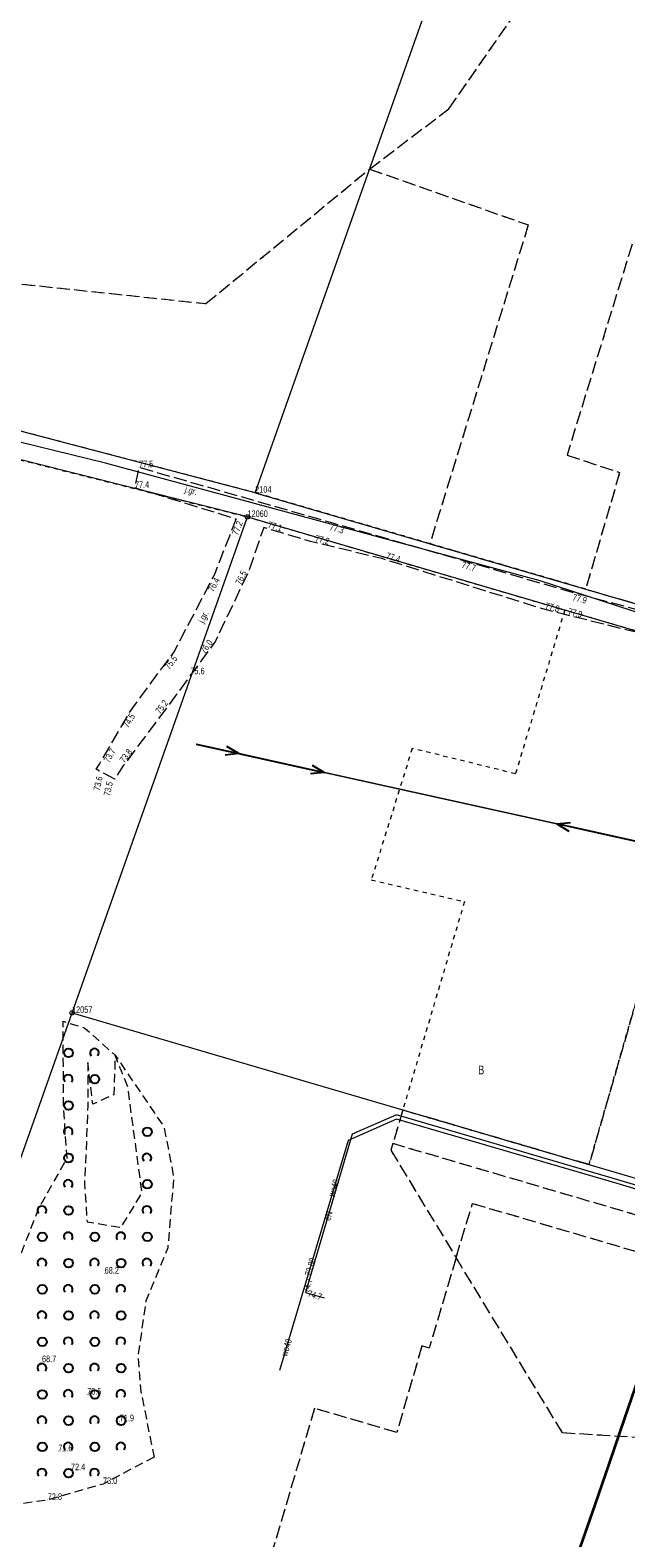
# Model space of a CAD drawing. Header units: metres. Extents: x 6524698 to 6533081, y 5883213 to 5896811.
# Tile 17 of 131: x 6528940 to 6529008, y 5886779 to 5886951. Entities that reach past the tile are written whole.
import ezdxf
from ezdxf.enums import TextEntityAlignment as Align

# ---------------------------------------------------------------- set-up
doc = ezdxf.new("R2010")
doc.units = ezdxf.units.M
for name, pattern in [('mapa zasadnicza$0$1.0_0.5', [1.5, 1, -0.5]), ('mapa zasadnicza$0$1.5_0.5', [2, 1.5, -0.5]), ('mapa zasadnicza$0$219-500', [0]), ('mapa zasadnicza$0$egkk-500', [2, 1.5, -0.5]), ('mapa zasadnicza$0$egug-500', [1, 0.5, -0.5]), ('mapa zasadnicza$0$suep_nn_500', [0])]:
    doc.linetypes.add(name, pattern=pattern)
for name, color, linetype in [('mapa zasadnicza$0$000 Inne (niezydentyfikowane)', 7, 'Continuous'), ('mapa zasadnicza$0$202-punkt graniczny', 7, 'Continuous'), ('mapa zasadnicza$0$202-punkt graniczny-Atr103', 7, 'Continuous'), ('mapa zasadnicza$0$203-punkt graniczny', 7, 'Continuous'), ('mapa zasadnicza$0$203-punkt graniczny-Atr103', 7, 'Continuous'), ('mapa zasadnicza$0$210-oznaczenie konturu użytku gruntowego', 7, 'Continuous'), ('mapa zasadnicza$0$217-kontur klasyfikacyjny', 7, 'Continuous'), ('mapa zasadnicza$0$218-kontur użytku gruntowego', 7, 'Continuous'), ('mapa zasadnicza$0$219-działka ewidencyjna', 7, 'Continuous'), ('mapa zasadnicza$0$jezdnia', 7, 'Continuous'), ('mapa zasadnicza$0$jezdnia-Atr17', 7, 'Continuous'), ('mapa zasadnicza$0$pikieta naturalna', 7, 'Continuous'), ('mapa zasadnicza$0$pikieta naturalna-Atr2', 7, 'Continuous'), ('mapa zasadnicza$0$przewód elektroenergetyczny niskiego napięcia', 7, 'Continuous'), ('mapa zasadnicza$0$przewód elektroenergetyczny podziemny', 7, 'Continuous'), ('mapa zasadnicza$0$przewód elektroenergetyczny podziemny-Atr1', 7, 'Continuous'), ('mapa zasadnicza$0$przewód wodociągowy', 7, 'Continuous'), ('mapa zasadnicza$0$przewód wodociągowy-Atr1', 7, 'Continuous'), ('mapa zasadnicza$0$rzędna', 7, 'Continuous'), ('mapa zasadnicza$0$rzędna-Atr2', 7, 'Continuous'), ('mapa zasadnicza$0$zadrzewienie  zakrzewienie', 7, 'Continuous')]:
    doc.layers.add(name, color=color, linetype=linetype)
doc.styles.add('mapa zasadnicza$0$STANDARD', font='Working1250', dxfattribs={"width": 0.75})

# ---------------------------------------------------------------- blocks, each defined once
blk = doc.blocks.new('mapa zasadnicza$0$203')
at = {"linetype": 'Continuous', "lineweight": 0}
h = blk.add_hatch(color=0, dxfattribs=at)
edge = h.paths.add_edge_path()
edge.add_arc((0, 0), 0.045, 0, 360)
blk = doc.blocks.new('mapa zasadnicza$0$202')
at = {"color": 0, "linetype": 'Continuous', "lineweight": 0}
blk.add_circle((0, 0), 0.25, dxfattribs=at)
blk = doc.blocks.new('mapa zasadnicza$0$PW01')
at = {"linetype": 'Continuous', "lineweight": 13}
h = blk.add_hatch(color=0, dxfattribs=at)
edge = h.paths.add_edge_path()
edge.add_arc((0, 0), 0.045, 0, 360)
blk = doc.blocks.new('mapa zasadnicza$0$SUEP1')
at = {"color": 0, "linetype": 'Continuous'}
for p, q in [((0, 0), (5, 0)), ((5, 0), (3.5, 0.5)), ((5, 0), (3.5, -0.5)), ((5, 0), (15, 0)), ((15, 0), (13.5, 0.5)), ((15, 0), (13.5, -0.5))]:
    blk.add_line(p, q, dxfattribs=at)
blk = doc.blocks.new('mapa zasadnicza$0$OTZK1')
at = {"color": 0, "linetype": 'Continuous'}
blk.add_circle((0, 0), 0.5, dxfattribs=at)
blk = doc.blocks.new('mapa zasadnicza$0$OTZK2')
at = {"color": 0, "linetype": 'Continuous'}
blk.add_arc((0, 0), 0.5, 318.85, 221.162, dxfattribs=at)

msp = doc.modelspace()

# ---------------------------------------------------------------- linework, layer by layer
at = {"layer": 'mapa zasadnicza$0$000 Inne (niezydentyfikowane)', "color": 7, "linetype": 'Continuous', "lineweight": 35, "flags": 128}
msp.add_lwpolyline([(6529002.406, 5886777.908), (6529004.091, 5886782.795), (6529005.777, 5886787.683), (6529007.462, 5886792.571), (6529009.147, 5886797.458)], dxfattribs=at)
at = {"layer": 'mapa zasadnicza$0$217-kontur klasyfikacyjny', "color": 92, "linetype": 'mapa zasadnicza$0$egkk-500', "lineweight": 18, "flags": 128}
for points in [[(6528987.4, 5886942.25), (6529004.73, 5886967.17)], [(6528978.33, 5886935.37), (6528987.4, 5886942.25)], [(6528959.62, 5886920), (6528978.33, 5886935.37)], [(6528978.33, 5886935.37), (6528996.46, 5886928.98)], [(6528831.2, 5886933.59), (6528959.62, 5886920)], [(6528996.46, 5886928.98), (6528985.22, 5886892.58)], [(6529008.33, 5886926.77), (6529000.89, 5886902.7)], [(6529000.89, 5886902.7), (6529006.9, 5886900.7)], [(6529006.9, 5886900.7), (6529003.03, 5886887.39)], [(6528985.22, 5886892.58), (6529003.03, 5886887.39)], [(6529003.03, 5886887.39), (6529046.76, 5886874.64)], [(6529010.63, 5886846.7), (6529003.41, 5886821.66)], [(6528982.12, 5886827.9), (6528980.98, 5886824.06)], [(6529003.41, 5886821.66), (6528982.12, 5886827.9)], [(6528980.98, 5886824.06), (6528980.76, 5886823.3)], [(6529049.52, 5886803.96), (6528980.98, 5886824.06)], [(6528980.76, 5886823.3), (6528988.21, 5886811.05)], [(6528988.21, 5886811.05), (6528990.09, 5886817.23)], [(6528990.09, 5886817.23), (6529060.73, 5886796.51)], [(6528988.21, 5886811.05), (6528985.15, 5886800.71)], [(6529000.39, 5886791.01), (6528988.21, 5886811.05)], [(6528984.31, 5886800.95), (6528981.43, 5886791.06)], [(6528985.15, 5886800.71), (6528984.31, 5886800.95)], [(6528972.04, 5886793.83), (6528956.61, 5886741.69)], [(6528981.43, 5886791.06), (6528972.04, 5886793.83)], [(6529063.7, 5886787.22), (6529000.39, 5886791.01)]]:
    msp.add_lwpolyline(points, dxfattribs=at)
at = {"layer": 'mapa zasadnicza$0$218-kontur użytku gruntowego', "color": 3, "linetype": 'mapa zasadnicza$0$egug-500', "lineweight": 18, "flags": 128}
for points in [[(6528987.4, 5886942.25), (6529004.73, 5886967.17)], [(6528978.33, 5886935.37), (6528987.4, 5886942.25)], [(6528959.62, 5886920), (6528978.33, 5886935.37)], [(6528978.33, 5886935.37), (6528996.46, 5886928.98)], [(6528831.2, 5886933.59), (6528959.62, 5886920)], [(6528965.25, 5886898.4), (6528831.2, 5886933.59)], [(6528832.63, 5886928.74), (6528964.37, 5886895.63)], [(6528996.46, 5886928.98), (6528985.22, 5886892.58)], [(6529008.33, 5886926.77), (6529000.89, 5886902.7)], [(6529000.89, 5886902.7), (6529006.9, 5886900.7)], [(6529006.9, 5886900.7), (6529003.03, 5886887.39)], [(6528985.22, 5886892.58), (6528965.25, 5886898.4)], [(6528964.37, 5886895.63), (6529000.63, 5886885)], [(6529003.03, 5886887.39), (6528985.22, 5886892.58)], [(6529003.03, 5886887.39), (6529046.76, 5886874.64)], [(6529000.63, 5886885), (6528995, 5886866.3)], [(6529020.03, 5886879.31), (6529000.63, 5886885)], [(6528983.2, 5886869.2), (6528978.52, 5886854.18)], [(6528995, 5886866.3), (6528983.2, 5886869.2)], [(6528978.52, 5886854.18), (6528989.17, 5886851.7)], [(6528989.17, 5886851.7), (6528982.12, 5886827.9)], [(6529003.41, 5886821.66), (6529010.63, 5886846.7)], [(6528982.12, 5886827.9), (6528980.98, 5886824.06)], [(6528982.12, 5886827.9), (6529003.41, 5886821.66)], [(6528980.98, 5886824.06), (6528980.76, 5886823.3)], [(6529049.52, 5886803.96), (6528980.98, 5886824.06)], [(6528980.76, 5886823.3), (6528988.21, 5886811.05)], [(6528988.21, 5886811.05), (6528990.09, 5886817.23)], [(6528990.09, 5886817.23), (6529060.73, 5886796.51)], [(6528988.21, 5886811.05), (6528985.15, 5886800.71)], [(6529000.39, 5886791.01), (6528988.21, 5886811.05)], [(6528984.31, 5886800.95), (6528981.43, 5886791.06)], [(6528985.15, 5886800.71), (6528984.31, 5886800.95)], [(6528972.04, 5886793.83), (6528956.61, 5886741.69)], [(6528981.43, 5886791.06), (6528972.04, 5886793.83)], [(6529063.7, 5886787.22), (6529000.39, 5886791.01)]]:
    msp.add_lwpolyline(points, dxfattribs=at)
at = {"layer": 'mapa zasadnicza$0$219-działka ewidencyjna', "color": 7, "linetype": 'mapa zasadnicza$0$219-500', "lineweight": 18, "flags": 128}
for points in [[(6528965.25, 5886898.4), (6529009.62, 5887023.87)], [(6528965.25, 5886898.4), (6528816.89, 5886937.35)], [(6528964.37, 5886895.63), (6528807.89, 5886934.96)], [(6528965.25, 5886898.4), (6529081.72, 5886864.45)], [(6528944.32, 5886838.99), (6528964.37, 5886895.63)], [(6528964.37, 5886895.63), (6529069.39, 5886864.83)], [(6528932.24, 5886804.87), (6528944.32, 5886838.99)], [(6528944.32, 5886838.99), (6529052.43, 5886807.28)]]:
    msp.add_lwpolyline(points, dxfattribs=at)
at = {"layer": 'mapa zasadnicza$0$jezdnia', "color": 7, "linetype": 'mapa zasadnicza$0$1.5_0.5', "lineweight": 18, "flags": 128}
msp.add_lwpolyline([(6529043.33, 5886874.99), (6529048.7, 5886873.48), (6529066.19, 5886868.38), (6529084.6, 5886862.8), (6529083.64, 5886859.99), (6529065.05, 5886865.36), (6529048.15, 5886870.12), (6529041.72, 5886872.26), (6529026.28, 5886877.5), (6529022.1, 5886878.7), (6529012.59, 5886881.52), (6529000.47, 5886884.53), (6528997.96, 5886885.18), (6528979.71, 5886890.88), (6528971.56, 5886892.84), (6528966.23, 5886894.42), (6528964.53, 5886889.46), (6528960.7, 5886881.44), (6528955.6, 5886874.46), (6528950.22, 5886867.27), (6528949.21, 5886865.69), (6528947.06, 5886866.81), (6528947.45, 5886867.41), (6528951.06, 5886873.58), (6528955.99, 5886880.23), (6528960.63, 5886889.09), (6528963.09, 5886895.39), (6528951.51, 5886898.95), (6528951.98, 5886901.3), (6528973.54, 5886895.11), (6528988.81, 5886890.73), (6529001.36, 5886887.07), (6529013.84, 5886883.75), (6529026.43, 5886880)], close=True, dxfattribs=at)
at = {"layer": 'mapa zasadnicza$0$przewód elektroenergetyczny niskiego napięcia', "color": 1, "linetype": 'mapa zasadnicza$0$suep_nn_500', "lineweight": 18, "flags": 128}
for points in [[(6529014.38, 5886857.34), (6528958.5, 5886869.68)], [(6528958.5, 5886869.68), (6529014.38, 5886857.34)]]:
    msp.add_lwpolyline(points, dxfattribs=at)
at = {"layer": 'mapa zasadnicza$0$przewód elektroenergetyczny podziemny', "color": 1, "linetype": 'Continuous', "lineweight": 18, "flags": 128}
msp.add_lwpolyline([(6529071.02, 5886862.19), (6529071.62, 5886862.14), (6529072.49, 5886859.94), (6529068.86, 5886847.44), (6529064.16, 5886831.41), (6529057.55, 5886809.82), (6529052.48, 5886807.04), (6529050.37, 5886807.09), (6529042.98, 5886809.16), (6529025.1, 5886814.46), (6529006.71, 5886819.94), (6528981.41, 5886827.34), (6528976.34, 5886825.13), (6528971.02, 5886807.06), (6528973.13, 5886806.44)], dxfattribs=at)
at = {"layer": 'mapa zasadnicza$0$przewód wodociągowy', "color": 5, "linetype": 'Continuous', "lineweight": 18, "flags": 128}
for points in [[(6529085.74, 5886862.6), (6529081.57, 5886863.7), (6529039.88, 5886874.66), (6529010.07, 5886884.35), (6528997.81, 5886888.34), (6528948.15, 5886901.76), (6528920.76, 5886908.49), (6528905.48, 5886911.1), (6528847.48, 5886926.24), (6528828.41, 5886931.56), (6528784.65, 5886942.03), (6528765.39, 5886947.1), (6528736.63, 5886955.59), (6528675.95, 5886974.46), (6528666.03, 5886977.36), (6528658.36, 5886979.28), (6528651.52, 5886980.24)], [(6529079.5, 5886853.72), (6529078.92, 5886853.45), (6529070.01, 5886849.35), (6529064.68, 5886831.19), (6529058.04, 5886809.73), (6529052.45, 5886806.74), (6529050.34, 5886806.78), (6529042.87, 5886808.72), (6529024.94, 5886814.02), (6529006.61, 5886819.5), (6528981.41, 5886826.87), (6528975.87, 5886824.43), (6528971, 5886808.11), (6528968.04, 5886798.13)]]:
    msp.add_lwpolyline(points, dxfattribs=at)
at = {"layer": 'mapa zasadnicza$0$zadrzewienie  zakrzewienie', "color": 7, "linetype": 'mapa zasadnicza$0$1.0_0.5', "lineweight": 18, "flags": 128}
for points in [[(6528953.71, 5886788.26), (6528947.86, 5886785.18), (6528941.55, 5886783.36), (6528934.01, 5886782.28), (6528929.82, 5886780.75), (6528927.68, 5886774.29), (6528924.8, 5886767.95), (6528925.08, 5886765.22), (6528924.63, 5886755.81), (6528923.13, 5886747.7), (6528921.93, 5886740.39), (6528921.14, 5886736.48), (6528922.02, 5886727.47), (6528924.71, 5886720.07), (6528928.96, 5886715.96), (6528934.42, 5886713.83), (6528938.71, 5886712.64), (6528946.6, 5886711.87), (6528947.93, 5886713.77), (6528949.4, 5886725.29), (6528951.27, 5886737.17), (6528953.31, 5886745.53), (6528955.63, 5886753.96), (6528955.77, 5886754.42), (6528958.87, 5886765.04), (6528962.39, 5886774.29), (6528965.19, 5886773.49), (6528972.25, 5886771.79), (6528982.72, 5886770.07), (6529001.77, 5886768.48), (6529017.43, 5886767.49), (6529027.94, 5886766.79), (6529040.28, 5886766.18), (6529050.63, 5886766.08), (6529055.19, 5886766.72), (6529056.34, 5886766.9), (6529040.14, 5886712.57), (6529035.54, 5886695.36), (6529032.28, 5886684.97), (6529029.14, 5886683.6), (6529025.72, 5886673.74), (6529024.04, 5886668.47), (6529019.54, 5886667.33), (6529014.91, 5886668.5), (6529012.5, 5886670.65), (6529007.16, 5886672.21), (6528990.96, 5886675.07), (6528982.4, 5886677.32), (6528975.32, 5886679.12), (6528962.54, 5886681.79), (6528939.84, 5886686.97), (6528935.1, 5886688.16), (6528920.04, 5886688.95), (6528902.17, 5886687.44), (6528902.69, 5886700.38), (6528900.6, 5886715.72), (6528897.72, 5886727.15), (6528896.84, 5886735.83), (6528897.2, 5886740.76), (6528902.96, 5886753.08), (6528905.14, 5886764.14), (6528907.1, 5886773.46), (6528907.3, 5886778.48), (6528907.28, 5886783.39), (6528906.89, 5886788.36), (6528907.82, 5886792.94), (6528909.16, 5886797.88), (6528917.1, 5886800.94), (6528919.52, 5886801.7), (6528927.04, 5886802.8), (6528932.97, 5886804.99), (6528937.35, 5886808.47), (6528940.48, 5886816.6), (6528943.75, 5886822.38), (6528943.36, 5886828.16), (6528943.3, 5886838.04), (6528945.8, 5886837.25), (6528949.25, 5886834.15), (6528954.84, 5886825.96), (6528955.94, 5886820.2), (6528955.26, 5886812.17), (6528952.76, 5886806.09), (6528951.85, 5886799.75), (6528952.19, 5886795.76), (6528953.13, 5886791.04)], [(6528946.13, 5886833.33), (6528946.11, 5886828.38), (6528945.9, 5886822.73), (6528945.74, 5886819.55), (6528946.04, 5886815.12), (6528949.93, 5886814.5), (6528952.32, 5886818.41), (6528951.76, 5886822.64), (6528950.7, 5886830.5), (6528949.25, 5886834.15), (6528949.1, 5886829.65), (6528946.69, 5886828.55)]]:
    msp.add_lwpolyline(points, close=True, dxfattribs=at)

# ---------------------------------------------------------------- block references
at = {"layer": 'mapa zasadnicza$0$202-punkt graniczny', "color": 7, "linetype": 'Continuous', "lineweight": 18}
for p in [(6528964.37, 5886895.63), (6528944.32, 5886838.99)]:
    msp.add_blockref('mapa zasadnicza$0$202', p, dxfattribs=at)
at = {"layer": 'mapa zasadnicza$0$203-punkt graniczny', "color": 7, "linetype": 'Continuous', "lineweight": 18}
msp.add_blockref('mapa zasadnicza$0$203', (6528965.25, 5886898.4), dxfattribs=at)
at = {"layer": 'mapa zasadnicza$0$pikieta naturalna', "color": 7, "linetype": 'Continuous', "lineweight": 13}
for p in [(6528951.98, 5886901.3), (6528951.51, 5886898.95), (6528963.09, 5886895.39), (6528966.23, 5886894.42), (6528973.54, 5886895.11), (6528971.56, 5886892.84), (6528979.71, 5886890.88), (6528988.81, 5886890.73), (6528960.63, 5886889.09), (6528964.53, 5886889.46), (6529001.36, 5886887.07), (6528997.96, 5886885.18), (6529000.47, 5886884.53), (6528960.7, 5886881.44), (6528955.99, 5886880.23), (6528957.85, 5886877.67), (6528951.06, 5886873.58), (6528955.6, 5886874.46), (6528947.06, 5886866.81), (6528947.45, 5886867.41), (6528950.22, 5886867.27), (6528949.21, 5886865.69), (6528948.05, 5886809.21), (6528940.89, 5886799.1), (6528946.05, 5886795.4), (6528949.77, 5886792.35), (6528942.74, 5886788.92), (6528944.2, 5886786.76), (6528947.86, 5886785.18), (6528941.55, 5886783.36)]:
    msp.add_blockref('mapa zasadnicza$0$PW01', p, dxfattribs=at)
at = {"layer": 'mapa zasadnicza$0$przewód elektroenergetyczny niskiego napięcia', "color": 1, "linetype": 'Continuous', "lineweight": 18}
for p, rotation in [((6528958.5, 5886869.68), 347.547), ((6529014.38, 5886857.34), 167.547)]:
    msp.add_blockref('mapa zasadnicza$0$SUEP1', p, dxfattribs=dict(at, rotation=rotation))
at = {"layer": 'mapa zasadnicza$0$rzędna', "color": 5, "linetype": 'Continuous', "lineweight": 18}
msp.add_blockref('mapa zasadnicza$0$PW01', (6528971, 5886808.11), dxfattribs=at)
at = {"layer": 'mapa zasadnicza$0$rzędna', "color": 1, "linetype": 'Continuous', "lineweight": 18}
for p in [(6528971.02, 5886807.06), (6528973.13, 5886806.44)]:
    msp.add_blockref('mapa zasadnicza$0$PW01', p, dxfattribs=at)
at = {"layer": 'mapa zasadnicza$0$zadrzewienie  zakrzewienie', "color": 7, "linetype": 'Continuous', "lineweight": 18}
for name, p in [('mapa zasadnicza$0$OTZK1', (6528943.926, 5886834.416)), ('mapa zasadnicza$0$OTZK2', (6528946.884, 5886834.427)), ('mapa zasadnicza$0$OTZK2', (6528943.884, 5886831.427)), ('mapa zasadnicza$0$OTZK1', (6528946.926, 5886831.416)), ('mapa zasadnicza$0$OTZK1', (6528943.926, 5886828.416)), ('mapa zasadnicza$0$OTZK2', (6528943.884, 5886825.427)), ('mapa zasadnicza$0$OTZK1', (6528952.926, 5886825.416)), ('mapa zasadnicza$0$OTZK1', (6528943.926, 5886822.416)), ('mapa zasadnicza$0$OTZK2', (6528952.884, 5886822.427)), ('mapa zasadnicza$0$OTZK2', (6528943.884, 5886819.427)), ('mapa zasadnicza$0$OTZK1', (6528952.926, 5886819.416)), ('mapa zasadnicza$0$OTZK2', (6528940.884, 5886816.427)), ('mapa zasadnicza$0$OTZK1', (6528943.926, 5886816.416)), ('mapa zasadnicza$0$OTZK2', (6528952.884, 5886816.427)), ('mapa zasadnicza$0$OTZK1', (6528940.926, 5886813.416)), ('mapa zasadnicza$0$OTZK2', (6528943.884, 5886813.427)), ('mapa zasadnicza$0$OTZK1', (6528946.926, 5886813.416)), ('mapa zasadnicza$0$OTZK2', (6528949.884, 5886813.427)), ('mapa zasadnicza$0$OTZK1', (6528952.926, 5886813.416)), ('mapa zasadnicza$0$OTZK2', (6528940.884, 5886810.427)), ('mapa zasadnicza$0$OTZK1', (6528943.926, 5886810.416)), ('mapa zasadnicza$0$OTZK2', (6528946.884, 5886810.427)), ('mapa zasadnicza$0$OTZK1', (6528949.926, 5886810.416)), ('mapa zasadnicza$0$OTZK2', (6528952.884, 5886810.427)), ('mapa zasadnicza$0$OTZK1', (6528940.926, 5886807.416)), ('mapa zasadnicza$0$OTZK2', (6528943.884, 5886807.427)), ('mapa zasadnicza$0$OTZK1', (6528946.926, 5886807.416)), ('mapa zasadnicza$0$OTZK2', (6528949.884, 5886807.427)), ('mapa zasadnicza$0$OTZK2', (6528940.884, 5886804.427)), ('mapa zasadnicza$0$OTZK1', (6528943.926, 5886804.416)), ('mapa zasadnicza$0$OTZK2', (6528946.884, 5886804.427)), ('mapa zasadnicza$0$OTZK1', (6528949.926, 5886804.416)), ('mapa zasadnicza$0$OTZK1', (6528940.926, 5886801.416)), ('mapa zasadnicza$0$OTZK2', (6528943.884, 5886801.427)), ('mapa zasadnicza$0$OTZK1', (6528946.926, 5886801.416)), ('mapa zasadnicza$0$OTZK2', (6528949.884, 5886801.427)), ('mapa zasadnicza$0$OTZK2', (6528940.884, 5886798.427)), ('mapa zasadnicza$0$OTZK1', (6528943.926, 5886798.416)), ('mapa zasadnicza$0$OTZK2', (6528946.884, 5886798.427)), ('mapa zasadnicza$0$OTZK1', (6528949.926, 5886798.416)), ('mapa zasadnicza$0$OTZK1', (6528940.926, 5886795.416)), ('mapa zasadnicza$0$OTZK2', (6528943.884, 5886795.427)), ('mapa zasadnicza$0$OTZK1', (6528946.926, 5886795.416)), ('mapa zasadnicza$0$OTZK2', (6528949.884, 5886795.427)), ('mapa zasadnicza$0$OTZK2', (6528940.884, 5886792.427)), ('mapa zasadnicza$0$OTZK1', (6528943.926, 5886792.416)), ('mapa zasadnicza$0$OTZK2', (6528946.884, 5886792.427)), ('mapa zasadnicza$0$OTZK1', (6528949.926, 5886792.416)), ('mapa zasadnicza$0$OTZK1', (6528940.926, 5886789.416)), ('mapa zasadnicza$0$OTZK2', (6528943.884, 5886789.427)), ('mapa zasadnicza$0$OTZK1', (6528946.926, 5886789.416)), ('mapa zasadnicza$0$OTZK2', (6528949.884, 5886789.427)), ('mapa zasadnicza$0$OTZK2', (6528940.884, 5886786.427)), ('mapa zasadnicza$0$OTZK1', (6528943.926, 5886786.416)), ('mapa zasadnicza$0$OTZK2', (6528946.884, 5886786.427))]:
    msp.add_blockref(name, p, dxfattribs=at)

# ---------------------------------------------------------------- texts
at = {"layer": 'mapa zasadnicza$0$202-punkt graniczny-Atr103', "color": 7, "style": 'mapa zasadnicza$0$STANDARD', "width": 0.667}
for s, p in [('12060', (6528964.37, 5886895.63)), ('12057', (6528944.32, 5886838.99))]:
    msp.add_text(s, height=0.75, dxfattribs=at).set_placement(p)
at = {"layer": 'mapa zasadnicza$0$203-punkt graniczny-Atr103', "color": 7, "style": 'mapa zasadnicza$0$STANDARD', "width": 0.667}
msp.add_text('2104', height=0.75, dxfattribs=at).set_placement((6528965.25, 5886898.4))
at = {"layer": 'mapa zasadnicza$0$210-oznaczenie konturu użytku gruntowego', "color": 3, "linetype": 'Continuous', "lineweight": 18, "style": 'mapa zasadnicza$0$STANDARD', "width": 0.79}
msp.add_text('B', height=1, dxfattribs=at).set_placement((6528990.73, 5886831.98))
at = {"layer": 'mapa zasadnicza$0$jezdnia-Atr17', "color": 7, "style": 'mapa zasadnicza$0$STANDARD', "width": 0.667}
for rotation, p in [(343.98, (6528957.16, 5886898.48)), (62.358, (6528959.33, 5886883.44))]:
    msp.add_text('j.gr.', height=0.75, rotation=rotation, dxfattribs=at).set_placement(p)
at = {"layer": 'mapa zasadnicza$0$pikieta naturalna-Atr2', "color": 7, "style": 'mapa zasadnicza$0$STANDARD', "width": 0.667}
for s, p in [('77.5', (6528951.98, 5886901.3)), ('77.4', (6528951.51, 5886898.95)), ('75.6', (6528957.84, 5886877.67)), ('68.2', (6528948.05, 5886809.21)), ('68.7', (6528940.89, 5886799.1)), ('70.5', (6528946.05, 5886795.4)), ('71.9', (6528949.77, 5886792.35)), ('71.6', (6528942.74, 5886788.92)), ('72.4', (6528944.2, 5886786.76)), ('73.0', (6528947.86, 5886785.18)), ('72.8', (6528941.55, 5886783.36))]:
    msp.add_text(s, height=0.75, dxfattribs=at).set_placement(p)
for s, rotation, p in [('77.2', 68.671, (6528963.27, 5886893.47)), ('77.1', -16.511, (6528966.64, 5886894.42)), ('77.3', -16.005, (6528973.69, 5886894.16)), ('77.2', -13.522, (6528972.04, 5886892.84)), ('77.4', -17.345, (6528980.14, 5886890.89)), ('76.5', 64.473, (6528963.63, 5886887.81)), ('77.7', -16.258, (6528988.78, 5886889.85)), ('76.4', 62.359, (6528960.48, 5886887)), ('77.8', -14.519, (6528998.33, 5886885.15)), ('77.9', -14.897, (6529001.46, 5886886.13)), ('77.9', -13.948, (6529000.94, 5886884.5)), ('76.0', 53.846, (6528959.5, 5886879.95)), ('75.5', 53.448, (6528955.44, 5886878.14)), ('75.2', 53.194, (6528954.38, 5886873.06)), ('74.5', 59.668, (6528950.74, 5886871.48)), ('73.7', 59.668, (6528948.54, 5886867.49)), ('73.8', 53.194, (6528950.29, 5886867.48)), ('73.6', 77.815, (6528947.49, 5886864.32)), ('73.5', 77.207, (6528948.64, 5886863.71))]:
    msp.add_text(s, height=0.75, rotation=rotation, dxfattribs=at).set_placement(p)
at = {"layer": 'mapa zasadnicza$0$przewód elektroenergetyczny podziemny-Atr1', "color": 1, "style": 'mapa zasadnicza$0$STANDARD', "width": 0.667}
msp.add_text('eN', height=0.75, rotation=73.595, dxfattribs=at).set_placement((6528973.45, 5886815.31), align=Align.MIDDLE_LEFT)
at = {"layer": 'mapa zasadnicza$0$przewód wodociągowy-Atr1', "color": 5, "style": 'mapa zasadnicza$0$STANDARD', "width": 0.667}
for rotation, p in [(73.384, (6528973.96, 5886818.03)), (73.48, (6528968.54, 5886799.82))]:
    msp.add_text('wo40', height=0.75, rotation=rotation, dxfattribs=at).set_placement(p, align=Align.MIDDLE_LEFT)
at = {"layer": 'mapa zasadnicza$0$rzędna-Atr2', "color": 5, "style": 'mapa zasadnicza$0$STANDARD', "width": 0.667}
msp.add_text('73.88', height=0.75, rotation=73.384, dxfattribs=at).set_placement((6528971.26, 5886808.97), align=Align.MIDDLE_LEFT)
at = {"layer": 'mapa zasadnicza$0$rzędna-Atr2', "color": 1, "style": 'mapa zasadnicza$0$STANDARD', "width": 0.667}
for rotation, p in [(73.595, (6528971.02, 5886807.07)), (343.625, (6528971.29, 5886806.98))]:
    msp.add_text('74.7', height=0.75, rotation=rotation, dxfattribs=at).set_placement(p, align=Align.MIDDLE_LEFT)

doc.saveas('drawing.dxf')
